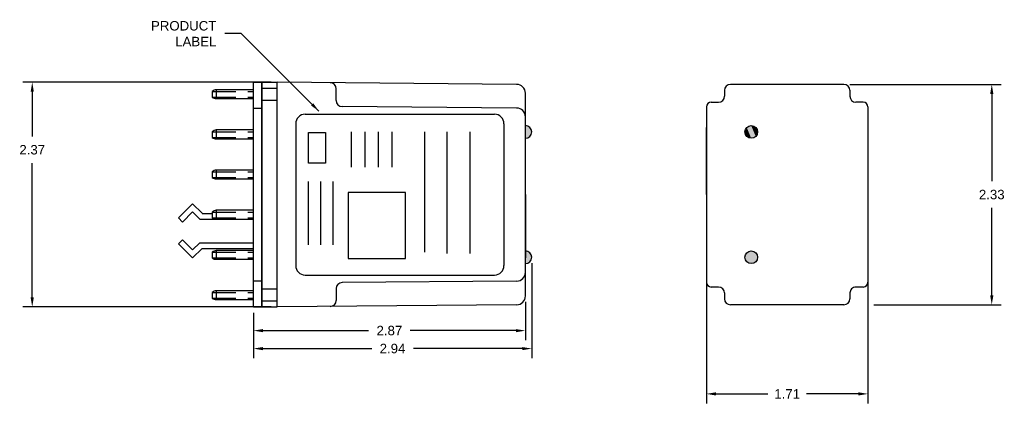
# Model space of a CAD drawing. Extents: x -11.8 to -1.4, y 7.7 to 11.8.
import ezdxf

# ---------------------------------------------------------------- set-up
doc = ezdxf.new("R2010")
doc.units = 0
doc.header["$LTSCALE"] = 0.5
doc.header["$MEASUREMENT"] = 0
doc.header["$PDMODE"] = 2
doc.header["$PDSIZE"] = 0.05
doc.linetypes.add('DASHED', pattern=[0.75, 0.5, -0.25])
doc.layers.get('0').update_dxf_attribs({"linetype": 'CONTINUOUS'})
doc.layers.get('DEFPOINTS').update_dxf_attribs({"linetype": 'CONTINUOUS'})
doc.layers.add('DIM', color=8, linetype='CONTINUOUS')
doc.layers.add('LAYER10', color=7, linetype='CONTINUOUS')
doc.styles.get("Standard").update_dxf_attribs({"font": 'ARIAL.TTF'})
doc.dimstyles.get("Standard").update_dxf_attribs({"dimtxt": 0.18, "dimasz": 0.18, "dimexe": 0.18, "dimexo": 0.0625, "dimgap": 0.09, "dimtad": 0, "dimtih": 1, "dimtoh": 1, "dimdec": 4, "dimzin": 0, "dimdsep": 46, "dimtxsty": 'STANDARD', "dimcen": 0.09, "dimadec": 0, "dimazin": 0, "dimtfac": 1, "dimtdec": 4, "dimtofl": 0, "dimtmove": 0, "dimatfit": 3, "dimfxl": 1, "dimtolj": 1, "dimtzin": 0, "dimarcsym": 0})

# ---------------------------------------------------------------- blocks, each defined once
blk = doc.blocks.new('*D1')
at = {"layer": 'DEFPOINTS', "color": 0}
for p in [(-4.515, 9.893), (-2.809, 9.893), (-2.809, 7.848)]:
    blk.add_point(p, dxfattribs=at)
at = {"layer": 'DIM', "color": 0, "lineweight": -2}
for p, q in [((-4.515, 9.83), (-4.515, 7.748)), ((-2.809, 9.83), (-2.809, 7.748)), ((-4.415, 7.848), (-3.868, 7.848)), ((-2.909, 7.848), (-3.457, 7.848))]:
    blk.add_line(p, q, dxfattribs=at)
at = {"layer": 'DIM', "color": 0}
for points in [[(-4.415, 7.865), (-4.415, 7.831), (-4.515, 7.848)], [(-2.909, 7.865), (-2.909, 7.831), (-2.809, 7.848)]]:
    blk.add_solid(points, dxfattribs=at)
at = {"layer": 'DIM', "color": 0, "insert": (-3.662, 7.848), "char_height": 0.1, "attachment_point": 5}
blk.add_mtext('\\A1;1.71', dxfattribs=at)
blk = doc.blocks.new('*D2')
at = {"layer": 'DEFPOINTS', "color": 0}
for p in [(-3.062, 11.12), (-2.809, 8.79), (-1.501, 8.79)]:
    blk.add_point(p, dxfattribs=at)
at = {"layer": 'DIM', "color": 0, "lineweight": -2}
for p, q in [((-3, 11.12), (-1.401, 11.12)), ((-1.501, 11.02), (-1.501, 10.096)), ((-1.501, 8.89), (-1.501, 9.814)), ((-2.747, 8.79), (-1.401, 8.79))]:
    blk.add_line(p, q, dxfattribs=at)
at = {"layer": 'DIM', "color": 0}
for points in [[(-1.518, 11.02), (-1.484, 11.02), (-1.501, 11.12)], [(-1.518, 8.89), (-1.484, 8.89), (-1.501, 8.79)]]:
    blk.add_solid(points, dxfattribs=at)
at = {"layer": 'DIM', "color": 0, "insert": (-1.501, 9.955), "char_height": 0.1, "attachment_point": 5}
blk.add_mtext('\\A1;2.33', dxfattribs=at)
blk = doc.blocks.new('*D4')
at = {"layer": 'DEFPOINTS', "color": 0}
for p in [(-9.051, 11.143), (-11.637, 8.768), (-9.051, 8.768)]:
    blk.add_point(p, dxfattribs=at)
at = {"layer": 'DIM', "color": 0, "lineweight": -2}
for p, q in [((-9.114, 11.143), (-11.737, 11.143)), ((-11.637, 11.043), (-11.637, 10.57)), ((-11.637, 8.868), (-11.637, 10.288)), ((-9.114, 8.768), (-11.737, 8.768))]:
    blk.add_line(p, q, dxfattribs=at)
at = {"layer": 'DIM', "color": 0}
for points in [[(-11.654, 11.043), (-11.62, 11.043), (-11.637, 11.143)], [(-11.654, 8.868), (-11.62, 8.868), (-11.637, 8.768)]]:
    blk.add_solid(points, dxfattribs=at)
at = {"layer": 'DIM', "color": 0, "insert": (-11.637, 10.429), "char_height": 0.1, "attachment_point": 5}
blk.add_mtext('\\A1;2.37', dxfattribs=at)
blk = doc.blocks.new('*D5')
at = {"layer": 'DEFPOINTS', "color": 0}
for p in [(-6.36, 9.292), (-9.301, 8.768), (-6.36, 8.327)]:
    blk.add_point(p, dxfattribs=at)
at = {"layer": 'DIM', "color": 0, "lineweight": -2}
for p, q in [((-6.36, 9.23), (-6.36, 8.227)), ((-9.301, 8.706), (-9.301, 8.227)), ((-9.201, 8.327), (-8.051, 8.327)), ((-6.46, 8.327), (-7.61, 8.327))]:
    blk.add_line(p, q, dxfattribs=at)
at = {"layer": 'DIM', "color": 0}
for points in [[(-9.201, 8.343), (-9.201, 8.31), (-9.301, 8.327)], [(-6.46, 8.31), (-6.46, 8.343), (-6.36, 8.327)]]:
    blk.add_solid(points, dxfattribs=at)
at = {"layer": 'DIM', "color": 0, "insert": (-7.831, 8.327), "char_height": 0.1, "attachment_point": 5}
blk.add_mtext('\\A1;2.94', dxfattribs=at)
blk = doc.blocks.new('*D6')
at = {"layer": 'DEFPOINTS', "color": 0}
for p in [(-6.427, 8.884), (-9.301, 8.768), (-6.427, 8.517)]:
    blk.add_point(p, dxfattribs=at)
at = {"layer": 'DIM', "color": 0, "lineweight": -2}
for p, q in [((-6.427, 8.821), (-6.427, 8.417)), ((-9.301, 8.706), (-9.301, 8.417)), ((-9.201, 8.517), (-8.085, 8.517)), ((-6.527, 8.517), (-7.643, 8.517))]:
    blk.add_line(p, q, dxfattribs=at)
at = {"layer": 'DIM', "color": 0}
for points in [[(-9.201, 8.533), (-9.201, 8.5), (-9.301, 8.517)], [(-6.527, 8.5), (-6.527, 8.533), (-6.427, 8.517)]]:
    blk.add_solid(points, dxfattribs=at)
at = {"layer": 'DIM', "color": 0, "insert": (-7.864, 8.517), "char_height": 0.1, "attachment_point": 5}
blk.add_mtext('\\A1;2.87', dxfattribs=at)

msp = doc.modelspace()

# ---------------------------------------------------------------- hatches: boundary and pattern name
for points in [[(-6.427, 10.685), (-6.427, 10.618), (-6.427, 10.551, 1)], [(-4.109, 10.618, 1), (-3.975, 10.618, 1)], [(-6.427, 9.359), (-6.427, 9.292), (-6.427, 9.225, 1)], [(-4.109, 9.292, 1), (-3.975, 9.292, 1)]]:
    msp.add_hatch(color=256).paths.add_polyline_path(points)

# ---------------------------------------------------------------- linework, layer by layer
at = {"color": 7, "linetype": 'Continuous'}
for p, q in [((-9.301, 8.767), (-9.301, 11.143)), ((-9.301, 11.143), (-9.207, 11.143)), ((-9.207, 8.767), (-9.207, 11.143)), ((-9.736, 11.045), (-9.736, 10.985)), ((-9.303, 11.064), (-9.694, 11.064)), ((-9.694, 11.064), (-9.694, 10.971)), ((-9.694, 10.971), (-9.303, 10.971)), ((-9.301, 10.868), (-9.207, 10.868)), ((-9.736, 10.62), (-9.736, 10.56)), ((-9.303, 10.639), (-9.694, 10.639)), ((-9.694, 10.639), (-9.694, 10.546)), ((-9.694, 10.546), (-9.303, 10.546)), ((-9.736, 10.195), (-9.736, 10.135)), ((-9.303, 10.214), (-9.694, 10.214)), ((-9.694, 10.214), (-9.694, 10.121)), ((-9.694, 10.121), (-9.303, 10.121)), ((-9.303, 9.789), (-9.694, 9.789)), ((-9.694, 9.789), (-9.694, 9.696)), ((-9.736, 9.77), (-9.736, 9.71)), ((-9.694, 9.696), (-9.303, 9.696)), ((-9.303, 9.364), (-9.694, 9.364)), ((-9.694, 9.364), (-9.694, 9.271)), ((-9.736, 9.345), (-9.736, 9.285)), ((-9.694, 9.271), (-9.303, 9.271)), ((-9.301, 9.043), (-9.207, 9.043)), ((-9.736, 8.92), (-9.736, 8.86)), ((-9.303, 8.939), (-9.694, 8.939)), ((-9.694, 8.939), (-9.694, 8.846)), ((-9.694, 8.846), (-9.303, 8.846))]:
    msp.add_line(p, q, dxfattribs=at)
for p, q in [((-9.211, 8.768), (-9.211, 11.143)), ((-9.211, 11.143), (-9.051, 11.143)), ((-6.52, 11.12), (-9.051, 11.143)), ((-6.52, 11.12), (-9.051, 11.143)), ((-9.051, 8.768), (-9.051, 11.143)), ((-8.426, 10.949), (-8.426, 11.075)), ((-8.426, 10.949), (-8.426, 11.075)), ((-6.427, 8.884), (-6.427, 11.027)), ((-6.427, 8.884), (-6.427, 11.027)), ((-4.325, 11.058), (-4.325, 10.995)), ((-3.062, 11.12), (-4.262, 11.12)), ((-3.662, 11.12), (-4.042, 11.12)), ((-3, 11.058), (-3, 10.995)), ((-4.465, 10.933), (-4.387, 10.933)), ((-2.859, 10.933), (-2.937, 10.933)), ((-6.52, 10.87), (-8.364, 10.887)), ((-6.52, 10.87), (-8.364, 10.887)), ((-4.515, 10.883), (-4.515, 9.028)), ((-2.809, 10.883), (-2.809, 9.028)), ((-8.754, 10.805), (-6.754, 10.805)), ((-8.854, 10.705), (-8.854, 9.205)), ((-8.268, 10.62), (-8.268, 10.246)), ((-8.123, 10.62), (-8.123, 10.246)), ((-7.983, 10.62), (-7.983, 10.246)), ((-7.839, 10.62), (-7.839, 10.246)), ((-7.493, 10.62), (-7.493, 9.348)), ((-7.256, 10.62), (-7.256, 9.333)), ((-7.013, 10.62), (-7.013, 9.333)), ((-6.654, 10.705), (-6.654, 9.205)), ((-6.427, 10.618), (-6.427, 10.685)), ((-6.427, 9.955), (-6.427, 10.665)), ((-4.515, 9.955), (-4.515, 10.665)), ((-8.721, 10.093), (-8.721, 9.425)), ((-8.592, 10.093), (-8.592, 9.425)), ((-8.46, 10.093), (-8.46, 9.425)), ((-6.427, 9.955), (-6.427, 9.285)), ((-4.515, 9.955), (-4.515, 9.285)), ((-4.515, 9.955), (-4.515, 9.285)), ((-6.427, 9.292), (-6.427, 9.359)), ((-8.754, 9.105), (-6.754, 9.105)), ((-8.426, 8.962), (-8.426, 8.835)), ((-8.426, 8.962), (-8.426, 8.835)), ((-6.52, 9.04), (-8.364, 9.024)), ((-6.52, 9.04), (-8.364, 9.024)), ((-4.387, 8.978), (-4.465, 8.978)), ((-2.859, 8.978), (-2.937, 8.978)), ((-4.325, 8.915), (-4.325, 8.853)), ((-3, 8.915), (-3, 8.853)), ((-9.211, 8.768), (-9.051, 8.768)), ((-6.52, 8.79), (-9.051, 8.768)), ((-6.52, 8.79), (-9.051, 8.768)), ((-3.062, 8.79), (-4.262, 8.79)), ((-3.662, 8.79), (-3.767, 8.79))]:
    msp.add_line(p, q)
at = {"color": 7, "linetype": 'DASHED'}
for p, q in [((-9.736, 11.045), (-9.301, 11.045)), ((-9.736, 10.985), (-9.301, 10.985)), ((-9.736, 10.62), (-9.301, 10.62)), ((-9.736, 10.56), (-9.301, 10.56)), ((-9.736, 10.195), (-9.301, 10.195)), ((-9.736, 10.135), (-9.301, 10.135)), ((-9.736, 9.77), (-9.301, 9.77)), ((-9.736, 9.71), (-9.301, 9.71)), ((-9.736, 9.345), (-9.301, 9.345)), ((-9.736, 9.285), (-9.301, 9.285)), ((-9.736, 8.92), (-9.301, 8.92)), ((-9.736, 8.86), (-9.301, 8.86))]:
    msp.add_line(p, q, dxfattribs=at)
at = {"color": 7}
for p, q in [((-9.943, 9.858), (-10.093, 9.708)), ((-9.843, 9.758), (-9.943, 9.858)), ((-10.051, 9.665), (-10.093, 9.708)), ((-9.943, 9.773), (-10.051, 9.665)), ((-9.867, 9.696), (-9.943, 9.773)), ((-9.867, 9.696), (-9.303, 9.696)), ((-9.843, 9.756), (-9.736, 9.756)), ((-9.303, 9.696), (-9.303, 9.446)), ((-10.051, 9.478), (-10.093, 9.436)), ((-9.943, 9.371), (-10.051, 9.478)), ((-9.943, 9.286), (-10.093, 9.436)), ((-9.868, 9.446), (-9.943, 9.371)), ((-9.843, 9.386), (-9.943, 9.286)), ((-9.868, 9.446), (-9.303, 9.446)), ((-9.843, 9.386), (-9.301, 9.386)), ((-9.301, 8.767), (-9.207, 8.767))]:
    msp.add_line(p, q, dxfattribs=at)
at = {"color": 7, "linetype": 'Continuous'}
for points in [[(-9.694, 11.064, 0.185008), (-9.736, 11.045)], [(-9.736, 10.985, 0.185008), (-9.694, 10.971)], [(-9.694, 10.639, 0.185008), (-9.736, 10.62)], [(-9.736, 10.56, 0.185008), (-9.694, 10.546)], [(-9.694, 10.214, 0.185008), (-9.736, 10.195)], [(-9.736, 10.135, 0.185008), (-9.694, 10.121)], [(-9.694, 9.789, 0.185008), (-9.736, 9.77)], [(-9.736, 9.71, 0.185008), (-9.694, 9.696)], [(-9.694, 9.364, 0.185008), (-9.736, 9.345)], [(-9.736, 9.285, 0.185008), (-9.694, 9.271)], [(-9.694, 8.939, 0.185008), (-9.736, 8.92)], [(-9.736, 8.86, 0.185008), (-9.694, 8.846)]]:
    msp.add_lwpolyline(points, format="xyb", dxfattribs=at)
for points in [[(-8.72, 10.613), (-8.54, 10.613), (-8.54, 10.289), (-8.72, 10.289)], [(-7.693, 9.978), (-8.299, 9.978), (-8.299, 9.281), (-7.693, 9.281)]]:
    msp.add_lwpolyline(points, close=True)
for centre in [(-4.042, 10.618), (-4.042, 10.618), (-4.042, 9.292)]:
    msp.add_circle(centre, 0.067)
for centre, radius, start, end in [((-8.489, 11.075), 0.0625, 0, 89.5), ((-6.521, 11.027), 0.0937, 0, 89.5), ((-6.521, 11.027), 0.0937, 0, 89.5), ((-4.262, 11.058), 0.0625, 90, 180), ((-3.062, 11.058), 0.0625, 0, 90), ((-8.364, 10.949), 0.0625, 180, 269.5), ((-8.364, 10.949), 0.0625, 180, 269.5), ((-4.465, 10.883), 0.05, 90, 180), ((-4.387, 10.995), 0.0625, 270, 0), ((-2.937, 10.995), 0.0625, 180, 270), ((-2.859, 10.883), 0.05, 0, 90), ((-6.521, 10.777), 0.0937, 0, 89.5), ((-6.521, 10.777), 0.0937, 0, 89.5), ((-8.754, 10.705), 0.1, 90, 180), ((-6.754, 10.705), 0.1, 0, 90), ((-6.427, 10.618), 0.067, 270, 90), ((-6.427, 9.292), 0.067, 270, 90), ((-8.754, 9.205), 0.1, 180, 270), ((-6.754, 9.205), 0.1, 270, 0), ((-6.521, 9.134), 0.0937, 270.5, 0), ((-6.521, 9.134), 0.0937, 270.5, 0), ((-8.364, 8.962), 0.0625, 90.5, 180), ((-8.364, 8.962), 0.0625, 90.5, 180), ((-4.465, 9.028), 0.05, 180, 270), ((-4.387, 8.915), 0.0625, 0, 90), ((-2.937, 8.915), 0.0625, 89.9322, 180), ((-2.859, 9.028), 0.05, 270, 0), ((-6.521, 8.884), 0.0937, 270.5, 0), ((-6.521, 8.884), 0.0937, 270.5, 0), ((-4.262, 8.853), 0.0625, 180, 270), ((-3.062, 8.853), 0.0625, 270, 0), ((-8.489, 8.835), 0.0625, 270.5, 0), ((-8.489, 8.835), 0.0625, 270.5, 0)]:
    msp.add_arc(centre, radius, start, end)
at = {"linetype": 'Continuous'}
for points in [[(-4.09, 10.571), (-4.109, 10.618), (-4.09, 10.666)], [(-4.042, 10.551), (-4.09, 10.666), (-4.042, 10.685)], [(-4.09, 10.571), (-4.09, 10.666), (-4.042, 10.551)], [(-4.042, 10.551), (-4.042, 10.685), (-3.995, 10.571)], [(-3.995, 10.571), (-4.042, 10.685), (-3.995, 10.666)], [(-3.995, 10.571), (-3.995, 10.666), (-3.975, 10.618)]]:
    msp.add_solid(points, dxfattribs=at)
at = {"layer": 'LAYER10', "color": 7, "linetype": 'Continuous'}
for p, q in [((-9.301, 8.767), (-9.301, 11.143)), ((-9.301, 11.143), (-9.051, 11.143)), ((-9.207, 8.767), (-9.207, 11.143)), ((-9.051, 8.767), (-9.051, 11.143)), ((-9.301, 10.868), (-9.207, 10.868)), ((-9.301, 9.043), (-9.207, 9.043)), ((-9.301, 8.767), (-9.051, 8.767))]:
    msp.add_line(p, q, dxfattribs=at)
at = {"layer": 'LAYER10', "color": 7, "linetype": 'DASHED'}
for p, q in [((-9.206, 11.08), (-9.051, 11.08)), ((-9.206, 10.955), (-9.051, 10.955)), ((-9.051, 8.955), (-9.206, 8.955)), ((-9.051, 8.83), (-9.206, 8.83))]:
    msp.add_line(p, q, dxfattribs=at)

# ---------------------------------------------------------------- texts
at = {"layer": 'DIM', "insert": (-9.692, 11.657), "char_height": 0.1, "attachment_point": 6}
msp.add_mtext('PRODUCT\\PLABEL', dxfattribs=at)

# ---------------------------------------------------------------- dimensions: what is measured, and where the dimension line sits
at = {"layer": 'DIM'}
for base, p1, p2, picture, middle in [((-11.637, 8.7681), (-9.0512, 11.1425), (-9.0512, 8.7681), '*D4', (-11.637, 10.4288)), ((-1.501, 8.79), (-3.062, 11.12), (-2.809, 8.79), '*D2', (-1.501, 9.955))]:
    dim = msp.add_linear_dim(base=base, p1=p1, p2=p2, angle=90, dimstyle='STANDARD', override={"dimtxt": 0.1, "dimasz": 0.1, "dimexe": 0.1, "dimdec": 2, "dimtdec": 3}, dxfattribs=at)
    dim.commit()
    dim.dimension.update_dxf_attribs({"geometry": picture, "text_midpoint": middle, "dimtype": 160})
for base, p1, p2, picture, middle in [((-2.809, 7.848), (-4.515, 9.893), (-2.809, 9.893), '*D1', (-3.662, 7.848)), ((-6.36, 8.327), (-9.301, 8.768), (-6.36, 9.292), '*D5', (-7.831, 8.327)), ((-6.427, 8.517), (-9.301, 8.768), (-6.427, 8.884), '*D6', (-7.864, 8.517))]:
    dim = msp.add_linear_dim(base=base, p1=p1, p2=p2, dimstyle='STANDARD', override={"dimtxt": 0.1, "dimasz": 0.1, "dimexe": 0.1, "dimdec": 2, "dimtdec": 3}, dxfattribs=at)
    dim.commit()
    dim.dimension.update_dxf_attribs({"geometry": picture, "text_midpoint": middle})

# ---------------------------------------------------------------- leaders
at = {"layer": 'DIM', "annotation_type": 0, "has_hookline": 1, "hookline_direction": 1, "text_width": 0.677}
msp.add_leader([(-8.609, 10.838), (-9.429, 11.657), (-9.602, 11.657)], dimstyle='STANDARD', override={"dimtxt": 0.1, "dimasz": 0.1, "dimexe": 0.1, "dimdec": 3, "dimtdec": 3}, dxfattribs=at)

doc.saveas('drawing.dxf')
